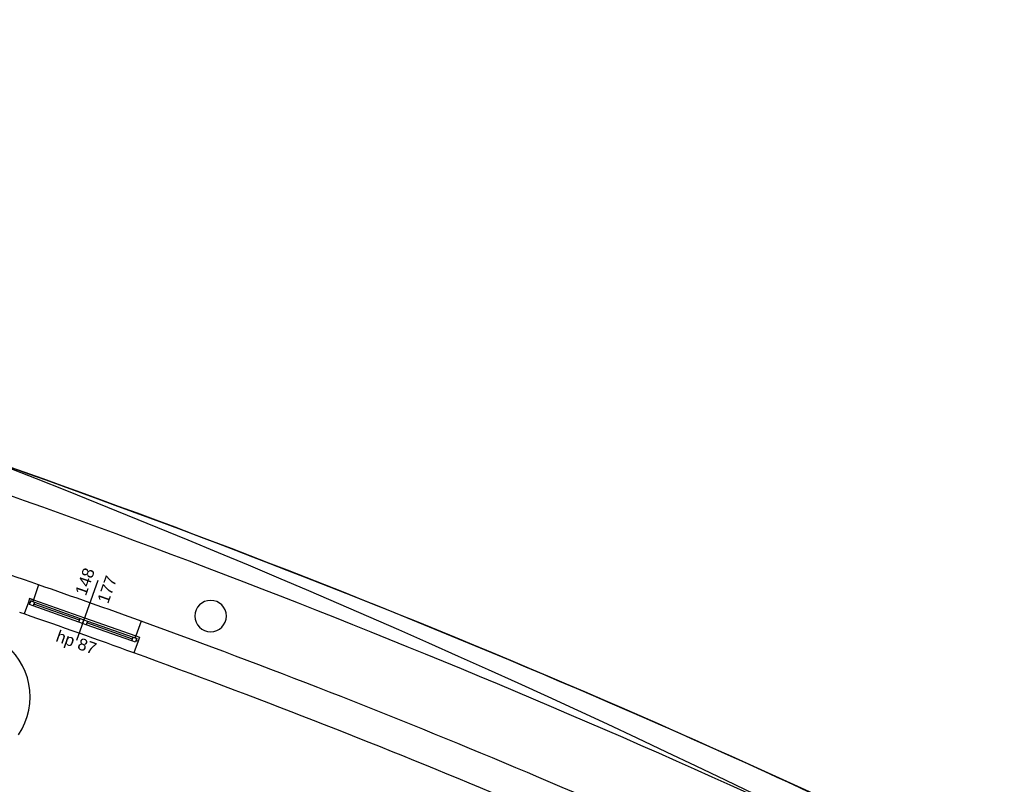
# Model space of a CAD drawing. Header units: millimetres. Extents: x -175445 to -20415, y -559200 to 231527.
# Tile 130 of 256: x -92604 to -80090, y -162165 to -152445. Entities that reach past the tile are written whole.
import ezdxf

# ---------------------------------------------------------------- set-up
doc = ezdxf.new("R2010")
doc.units = ezdxf.units.MM
doc.header["$MEASUREMENT"] = 0
for name, color, linetype in [('Drzwi', 7, 'Continuous'), ('Obiekt', 7, 'Continuous'), ('Okno', 7, 'Continuous'), ('Strop', 7, 'Continuous'), ('Słup', 7, 'Continuous'), ('Ściana', 7, 'Continuous')]:
    doc.layers.add(name, color=color, linetype=linetype)
doc.styles.add('Arial', font='txt')

msp = doc.modelspace()

# ---------------------------------------------------------------- linework, layer by layer
at = {"layer": 'Drzwi'}
msp.add_arc((-93331.447, -161053.339), 860, 325.8816056, 55.8816056, dxfattribs=at)
at = {"layer": 'Obiekt'}
msp.add_line((-91612, -159574.889), (-91882.643, -160338.337), dxfattribs=at)
at = {"layer": 'Okno'}
for p, q in [((-92477.789, -159801.339), (-92494.149, -159848.589)), ((-92477.443, -159801.462), (-92494.149, -159848.589)), ((-92477.789, -159801.339), (-92430.316, -159818.169)), ((-92430.755, -159818.013), (-92477.789, -159801.339)), ((-92470.586, -159856.942), (-92494.149, -159848.589)), ((-92478.939, -159880.505), (-92462.233, -159833.379)), ((-92431.813, -159897.211), (-92478.939, -159880.505)), ((-92462.233, -159833.379), (-92470.586, -159856.942)), ((-92438.67, -159841.732), (-92462.233, -159833.379)), ((-92462.233, -159833.379), (-92415.106, -159850.085)), ((-92430.316, -159818.169), (-92438.67, -159841.732)), ((-92415.106, -159850.085), (-92431.813, -159897.211)), ((-91852.158, -160102.7), (-92431.813, -159897.211)), ((-91852.158, -160102.7), (-92431.813, -159897.211)), ((-92430.316, -159818.169), (-91779.972, -160048.717)), ((-91843.805, -160079.137), (-92423.46, -159873.648)), ((-92415.106, -159850.085), (-91835.452, -160055.573)), ((-91779.972, -160048.717), (-91129.628, -160279.265)), ((-91852.158, -160102.7), (-91835.452, -160055.573)), ((-91805.032, -160119.406), (-91852.158, -160102.7)), ((-91835.452, -160055.573), (-91788.325, -160072.28)), ((-91805.032, -160119.406), (-91788.325, -160072.28)), ((-91788.325, -160072.28), (-91805.032, -160119.406)), ((-91757.905, -160136.113), (-91805.032, -160119.406)), ((-91788.325, -160072.28), (-91741.199, -160088.986)), ((-91741.199, -160088.986), (-91757.905, -160136.113)), ((-91178.251, -160341.601), (-91757.905, -160136.113)), ((-91178.251, -160341.601), (-91757.905, -160136.113)), ((-91169.898, -160318.038), (-91749.552, -160112.549)), ((-91741.199, -160088.986), (-91161.544, -160294.475)), ((-91178.251, -160341.601), (-91161.544, -160294.475)), ((-91161.544, -160294.475), (-91114.418, -160311.181)), ((-91137.981, -160302.828), (-91129.628, -160279.265)), ((-91114.418, -160311.181), (-91137.981, -160302.828)), ((-91129.628, -160279.265), (-91082.155, -160296.094)), ((-91129.189, -160279.42), (-91082.155, -160296.094)), ((-91082.502, -160295.971), (-91099.208, -160343.097)), ((-91082.155, -160296.094), (-91099.208, -160343.097)), ((-91131.124, -160358.307), (-91178.251, -160341.601)), ((-91114.418, -160311.181), (-91131.124, -160358.307)), ((-91122.771, -160334.744), (-91114.418, -160311.181)), ((-91099.208, -160343.097), (-91122.771, -160334.744))]:
    msp.add_line(p, q, dxfattribs=at)
for radius, start, end in [(100880.225, 70.08756238, 70.87344096), (100470.225, 70.05916446, 70.90183888)]:
    msp.add_arc((-125419.108, -254940.068), radius, start, end, dxfattribs=at)
at = {"layer": 'Strop', "flags": 128}
msp.add_lwpolyline([(-114963.364, -152484.434, -0.034912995), (-97147.904, -156667.71, -0.03139835), (-83179.127, -161981.022, -0.003589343), (-81600.813, -162721.346, -0.015549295), (-75154.286, -166178.424, -0.0168287), (-67557.968, -170885.339), (-67557.968, -174624.675), (-74808.018, -174624.675), (-74808.018, -179320.636), (-96528.019, -179320.636), (-96528.019, -180730.636), (-140258.019, -180730.636)], format="xyb", dxfattribs=at)
at = {"layer": 'Słup'}
for start, end in [(0, 180), (180, 0)]:
    msp.add_arc((-90177.713, -160026.361), 200, start, end, dxfattribs=at)
at = {"layer": 'Ściana'}
for p, q in [((-92365.109, -159628.721), (-92430.755, -159818.013)), ((-92477.789, -159801.339), (-92494.149, -159848.589)), ((-92430.755, -159818.013), (-92477.789, -159801.339)), ((-92494.149, -159848.589), (-92546.5, -159999.783)), ((-91060.953, -160091.047), (-91129.189, -160279.42)), ((-91129.189, -160279.42), (-91082.155, -160296.094)), ((-91082.155, -160296.094), (-91099.208, -160343.097)), ((-91099.208, -160343.097), (-91153.776, -160493.506))]:
    msp.add_line(p, q, dxfattribs=at)
for centre, radius, start, end in [((-132427.47, -270436.937), 119113.747, 64.91502534, 72.7714615), ((-132427.47, -270436.937), 118773.747, 65.11518084, 72.77143988), ((-140453.307, -280112.852), 130967.865, 57.19530479, 68.83493994), ((-125419.108, -254940.068), 100880.225, 70.87344096, 71.7822065), ((-125419.108, -254940.068), 100470.225, 70.90183888, 70.9366181), ((-125419.108, -254940.068), 100880.225, 64.27890534, 70.08756238), ((-125419.108, -254940.068), 100470.225, 67.27587549, 70.05916446)]:
    msp.add_arc(centre, radius, start, end, dxfattribs=at)

# ---------------------------------------------------------------- texts
at = {"layer": 'Obiekt', "char_height": 150, "attachment_point": 7, "style": 'Arial'}
for s, insert, rotation in [('\\A1;{\\fArial|b0|i0|c238|p38;148}', (-91761.05, -159778.262), 70.4805017), ('\\A1;{\\fArial|b0|i0|c238|p38;177}', (-91480.618, -159877.676), 70.4805017), ('\\A1;{\\fArial|b0|i0|c238|p38;hp 87}', (-92171.418, -160385.388), 340.4805017)]:
    msp.add_mtext(s, dxfattribs=dict(at, insert=insert, rotation=rotation))

doc.saveas('drawing.dxf')
